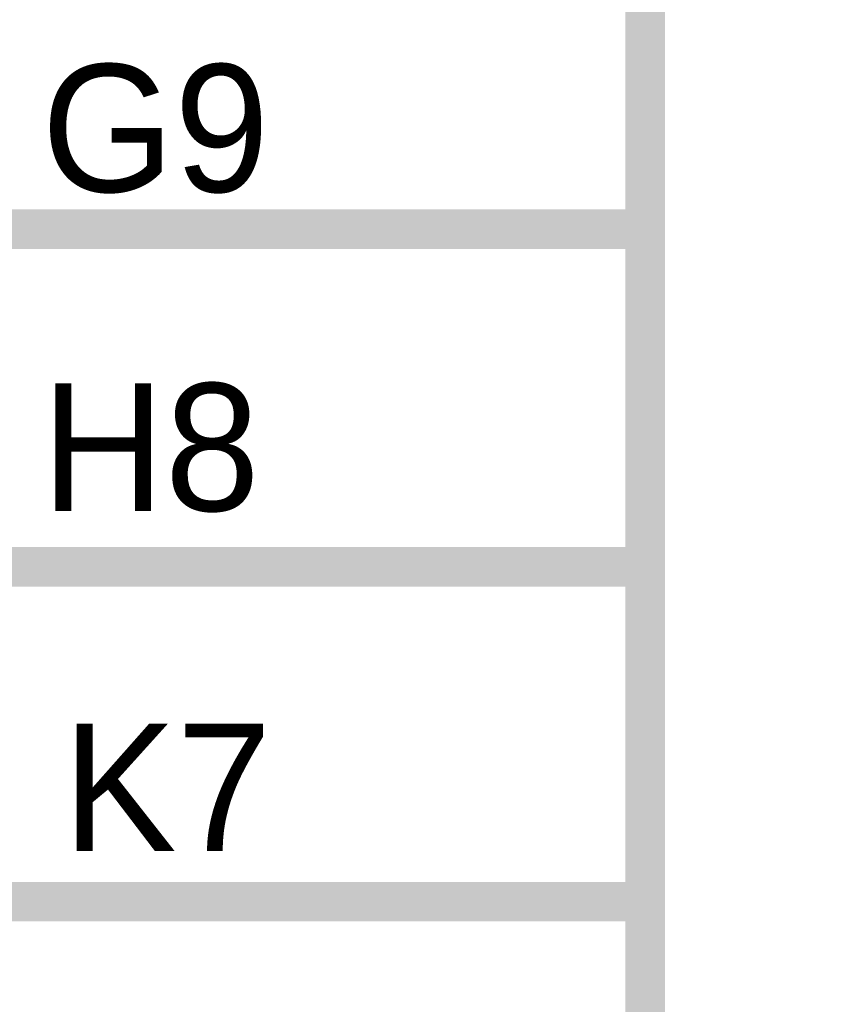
# Model space of a CAD drawing. Header units: inches. Extents: x 0 to 17, y 0 to 11.
# Tile 114 of 256: x 12.813 to 13.053, y 8.969 to 9.262. Entities that reach past the tile are written whole.
import ezdxf

# ---------------------------------------------------------------- set-up
doc = ezdxf.new("R2010")
doc.units = ezdxf.units.IN
doc.header["$MEASUREMENT"] = 0
doc.layers.add('Sheet', color=255, linetype='Continuous')

msp = doc.modelspace()

# ---------------------------------------------------------------- linework, layer by layer
at = {"layer": 'Sheet'}
for points in [[(12.99977, 9.69954, 0.0118, 0.0118, 0), (14.89958, 9.69954, 0.0118, 0.0118, 0), (14.89958, 4.89973, 0.0118, 0.0118, 0), (12.99977, 4.89973, 0.0118, 0.0118, 0), (12.99977, 9.69954, 0.0118, 0.0118, 0)], [(12.99977, 9.69954, 0.0039, 0.0039, 0), (12.99977, 4.89973, 0.0039, 0.0039, 0), (14.89958, 4.89973, 0.0039, 0.0039, 0), (14.89958, 9.69954, 0.0039, 0.0039, 0), (12.99977, 9.69954, 0.0039, 0.0039, 0), (12.99977, 9.69954, 0.0039, 0.0039, 0)]]:
    msp.add_lwpolyline(points, format="xyseb", close=True, dxfattribs=at)
for points in [[(12.99977, 9.19997, 0.0118, 0.0118, 0), (12.79995, 9.19997, 0.0118, 0.0118, 0)], [(12.99977, 9.09926, 0.0118, 0.0118, 0), (12.79995, 9.09926, 0.0118, 0.0118, 0)], [(12.99977, 8.99935, 0.0118, 0.0118, 0), (12.79995, 8.99935, 0.0118, 0.0118, 0)]]:
    msp.add_lwpolyline(points, format="xyseb", dxfattribs=at)

# ---------------------------------------------------------------- texts
for s, p in [('G9', (12.81978, 9.21107)), ('H8', (12.81978, 9.11592)), ('K7', (12.82612, 9.01442))]:
    msp.add_text(s, height=0.038062, dxfattribs=at).set_placement(p)

doc.saveas('drawing.dxf')
